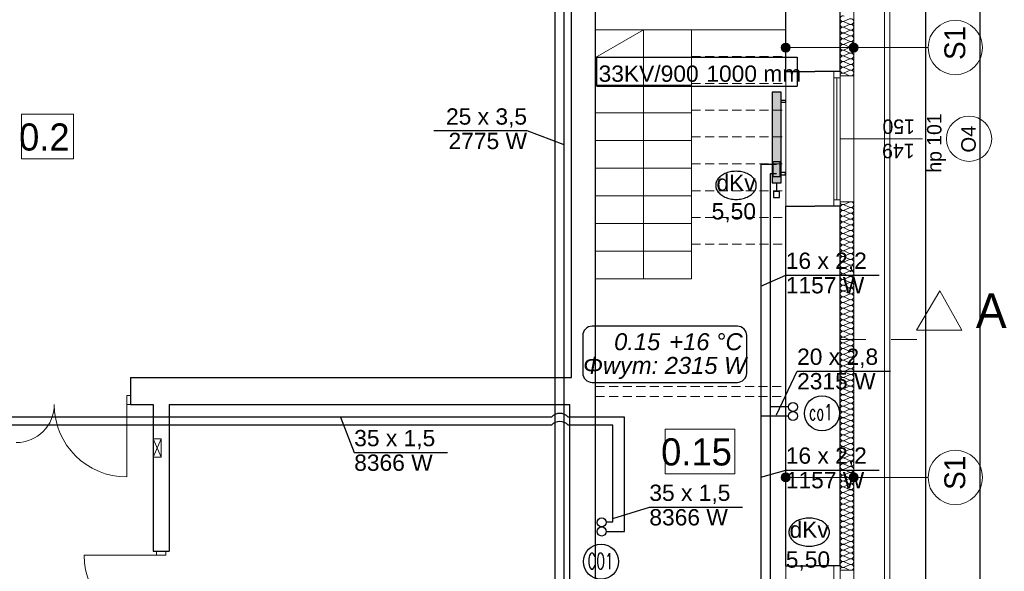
# Model space of a CAD drawing. Header units: inches. Extents: x -515158 to -470211, y -1887 to 84268.
# Tile 67 of 102: x -481080 to -470211, y 36876 to 42969. Entities that reach past the tile are written whole.
import ezdxf
from ezdxf.lldxf.tags import DXFTag

# ---------------------------------------------------------------- set-up
doc = ezdxf.new("R2010")
doc.units = ezdxf.units.IN
doc.header["$MEASUREMENT"] = 0
doc.linetypes.add('Dashed', pattern=[564.444447, 282.222223, -282.222223])
doc.linetypes.add('Krawędzie ukryte', pattern=[150, 100, -50])
for name, color, linetype in [('#opisy', 7, 'Continuous'), ('_TABELA', 7, 'Continuous'), ('IS_Text_Armatury_podłączeniowej_grz._dolnozas.', 7, 'Continuous'), ('IS_Text_Armatury_Therm', 7, 'Continuous'), ('IS_Text_Konstrukcji', 7, 'Continuous'), ('IS_Text_Odbiornikow_Therm', 7, 'Continuous')]:
    doc.layers.add(name, color=color, linetype=linetype)
for name, color, linetype, lineweight in [('#podkład', 252, 'Continuous', 9), ('Arch ocieplenie_Nr_Pióra__9', 252, 'Continuous', 9), ('Arch opisy okien_Nr_Pióra__9', 252, 'Continuous', 9), ('Arch opisy_Nr_Pióra__1', 252, 'Continuous', 25), ('Arch opisy_Nr_Pióra__21', 252, 'Continuous', 9), ('Arch opisy_Nr_Pióra__9', 252, 'Continuous', 9), ('Arch teren_Nr_Pióra__5', 252, 'Continuous', 13), ('Arch wykończenie_Nr_Pióra__3', 252, 'Continuous', 18), ('INSTALACJA IE_Nr_Pióra__88', 252, 'Continuous', 20), ('INWENT OPISY_Nr_Pióra__21', 252, 'Continuous', 9), ('INWENT OPISY_Nr_Pióra__41', 252, 'Continuous', 15), ('INWENT. DRZWI_Nr_Pióra__5', 252, 'Continuous', 13), ('INWENT. OKNA_Nr_Pióra__21', 252, 'Continuous', 9), ('INWENT. OKNA_Nr_Pióra__5', 252, 'Continuous', 13), ('INWENT.ŚCIANY_Nr_Pióra__1', 252, 'Continuous', 25), ('INWENT.ŚCIANY_Nr_Pióra__21', 252, 'Continuous', 9), ('Istniejące schody_Nr_Pióra__5', 252, 'Continuous', 13), ('Istniejące stropy_Nr_Pióra__5', 252, 'Continuous', 13)]:
    doc.layers.add(name, color=color, linetype=linetype, lineweight=lineweight)
for name, color, linetype, true_color in [('IS_Armatura_podłączeniowa_grz._dolnozas.', 7, 'SOLID', 0x000000), ('IS_Armatura_Therm', 7, 'SOLID', 0x000000), ('IS_Grafika', 7, 'SOLID', 0x000000), ('IS_Grzejniki_Plan_rzut', 7, 'SOLID', 0x000000), ('IS_Opisy_działek_Therm', 7, 'SOLID', 0x000000), ('IS_Powrót', 5, 'DASH', 0x0000ff), ('IS_Zasilanie', 1, 'SOLID', 0xff0000)]:
    doc.layers.add(name, color=color, linetype=linetype, true_color=true_color)
doc.styles.add('GENERATED_STYLE_10', font='arial.ttf')
doc.styles.add('GENERATED_STYLE_4', font='txt')
doc.styles.add('GENERATED_STYLE_7', font='txt')
doc.styles.add('ROMANS', font='romans', dxfattribs={"width": 0.8})
tags = doc.linetypes.add('DASH', pattern=[15, 10, -5]).pattern_tags.tags
tags[6:7] = [DXFTag(74, 4), DXFTag(75, 0), DXFTag(340, '0'), DXFTag(46, 0.0), DXFTag(50, 0.0), DXFTag(44, 0.0), DXFTag(45, 0.0)]
tags[4:5] = [DXFTag(74, 4), DXFTag(75, 0), DXFTag(340, '0'), DXFTag(46, 0.0), DXFTag(50, 0.0), DXFTag(44, 0.0), DXFTag(45, 0.0)]
tags = doc.linetypes.add('DASHDOT', pattern=[20, 10, -5, 0, -5]).pattern_tags.tags
tags[10:11] = [DXFTag(74, 4), DXFTag(75, 0), DXFTag(340, '0'), DXFTag(46, 0.0), DXFTag(50, 0.0), DXFTag(44, 0.0), DXFTag(45, 0.0)]
tags[8:9] = [DXFTag(74, 4), DXFTag(75, 0), DXFTag(340, '0'), DXFTag(46, 0.0), DXFTag(50, 0.0), DXFTag(44, 0.0), DXFTag(45, 0.0)]
tags[6:7] = [DXFTag(74, 4), DXFTag(75, 0), DXFTag(340, '0'), DXFTag(46, 0.0), DXFTag(50, 0.0), DXFTag(44, 0.0), DXFTag(45, 0.0)]
tags[4:5] = [DXFTag(74, 4), DXFTag(75, 0), DXFTag(340, '0'), DXFTag(46, 0.0), DXFTag(50, 0.0), DXFTag(44, 0.0), DXFTag(45, 0.0)]
tags = doc.linetypes.add('DASHDOTDOT', pattern=[25, 10, -5, 0, -5, 0, -5]).pattern_tags.tags
tags[14:15] = [DXFTag(74, 4), DXFTag(75, 0), DXFTag(340, '0'), DXFTag(46, 0.0), DXFTag(50, 0.0), DXFTag(44, 0.0), DXFTag(45, 0.0)]
tags[12:13] = [DXFTag(74, 4), DXFTag(75, 0), DXFTag(340, '0'), DXFTag(46, 0.0), DXFTag(50, 0.0), DXFTag(44, 0.0), DXFTag(45, 0.0)]
tags[10:11] = [DXFTag(74, 4), DXFTag(75, 0), DXFTag(340, '0'), DXFTag(46, 0.0), DXFTag(50, 0.0), DXFTag(44, 0.0), DXFTag(45, 0.0)]
tags[8:9] = [DXFTag(74, 4), DXFTag(75, 0), DXFTag(340, '0'), DXFTag(46, 0.0), DXFTag(50, 0.0), DXFTag(44, 0.0), DXFTag(45, 0.0)]
tags[6:7] = [DXFTag(74, 4), DXFTag(75, 0), DXFTag(340, '0'), DXFTag(46, 0.0), DXFTag(50, 0.0), DXFTag(44, 0.0), DXFTag(45, 0.0)]
tags[4:5] = [DXFTag(74, 4), DXFTag(75, 0), DXFTag(340, '0'), DXFTag(46, 0.0), DXFTag(50, 0.0), DXFTag(44, 0.0), DXFTag(45, 0.0)]
tags = doc.linetypes.add('SOLID', pattern=[10, 10, 0]).pattern_tags.tags
tags[6:7] = [DXFTag(74, 4), DXFTag(75, 0), DXFTag(340, '0'), DXFTag(46, 0.0), DXFTag(50, 0.0), DXFTag(44, 0.0), DXFTag(45, 0.0)]
tags[4:5] = [DXFTag(74, 4), DXFTag(75, 0), DXFTag(340, '0'), DXFTag(46, 0.0), DXFTag(50, 0.0), DXFTag(44, 0.0), DXFTag(45, 0.0)]

# ---------------------------------------------------------------- blocks, each defined once
blk = doc.blocks.new('parter')
at = {"layer": 'Arch opisy_Nr_Pióra__21', "linetype": 'Continuous'}
for points in [[(-472573, 42661), (-472577, 42680), (-472588, 42696), (-472604, 42707), (-472623, 42711), (-472642, 42707), (-472659, 42696), (-472670, 42680), (-472673, 42661), (-472670, 42641), (-472659, 42625), (-472642, 42614), (-472623, 42611), (-472604, 42614), (-472588, 42625), (-472577, 42641)], [(-471823, 42661), (-471827, 42680), (-471838, 42696), (-471854, 42707), (-471873, 42711), (-471892, 42707), (-471909, 42696), (-471920, 42680), (-471923, 42661), (-471920, 42641), (-471909, 42625), (-471892, 42614), (-471873, 42611), (-471854, 42614), (-471838, 42625), (-471827, 42641)], [(-472573, 37913), (-472577, 37932), (-472588, 37948), (-472604, 37959), (-472623, 37963), (-472642, 37959), (-472659, 37948), (-472670, 37932), (-472673, 37913), (-472670, 37894), (-472659, 37878), (-472642, 37867), (-472623, 37863), (-472604, 37867), (-472588, 37878), (-472577, 37894)], [(-471823, 37913), (-471827, 37932), (-471838, 37948), (-471854, 37959), (-471873, 37963), (-471892, 37959), (-471909, 37948), (-471920, 37932), (-471923, 37913), (-471920, 37894), (-471909, 37878), (-471892, 37867), (-471873, 37863), (-471854, 37867), (-471838, 37878), (-471827, 37894)]]:
    blk.add_hatch(color=252, dxfattribs=at).paths.add_polyline_path(points, flags=0)
at = {"color": 252}
for p, q in [((-481060, 41431), (-481060, 41925)), ((-481060, 41925), (-480484, 41925)), ((-480484, 41925), (-480484, 41431)), ((-480484, 41431), (-481060, 41431)), ((-473955, 37953), (-473955, 38447)), ((-473955, 38447), (-473187, 38447)), ((-473187, 38447), (-473187, 37953)), ((-473187, 37953), (-473955, 37953))]:
    blk.add_line(p, q, dxfattribs=at)
at = {"layer": 'Arch ocieplenie_Nr_Pióra__9', "color": 252, "linetype": 'Continuous'}
for p, q in [((-471979, 42951), (-471918, 42977)), ((-471918, 42919), (-471979, 42946)), ((-471979, 42888), (-471918, 42914)), ((-471918, 42856), (-471979, 42883)), ((-471979, 42825), (-471918, 42851)), ((-471918, 42793), (-471979, 42819)), ((-471979, 42761), (-471918, 42788)), ((-471918, 42730), (-471979, 42756)), ((-471979, 42698), (-471918, 42724)), ((-471918, 42667), (-471979, 42693)), ((-471979, 42635), (-471918, 42661)), ((-471918, 42603), (-471979, 42630)), ((-471979, 42572), (-471918, 42598)), ((-471918, 42540), (-471979, 42566)), ((-471979, 42508), (-471918, 42535)), ((-471918, 42477), (-471979, 42503)), ((-471979, 42445), (-471918, 42471)), ((-471918, 42414), (-471979, 42440)), ((-471979, 42382), (-471918, 42408)), ((-471918, 42350), (-471979, 42377)), ((-471979, 40929), (-471918, 40955)), ((-471918, 40897), (-471979, 40923)), ((-471979, 40865), (-471918, 40891)), ((-471918, 40833), (-471979, 40860)), ((-471979, 40801), (-471918, 40828)), ((-471918, 40770), (-471979, 40796)), ((-471979, 40738), (-471918, 40764)), ((-471918, 40706), (-471979, 40732)), ((-471979, 40674), (-471918, 40701)), ((-471918, 40642), (-471979, 40669)), ((-471979, 40611), (-471918, 40637)), ((-471918, 40579), (-471979, 40605)), ((-471979, 40547), (-471918, 40573)), ((-471918, 40515), (-471979, 40542)), ((-471979, 40483), (-471918, 40510)), ((-471918, 40452), (-471979, 40478)), ((-471979, 40420), (-471918, 40446)), ((-471918, 40388), (-471979, 40414)), ((-471979, 40356), (-471918, 40383)), ((-471918, 40324), (-471979, 40351)), ((-471979, 40293), (-471918, 40319)), ((-471918, 40261), (-471979, 40287)), ((-471979, 40229), (-471918, 40255)), ((-471918, 40197), (-471979, 40224)), ((-471979, 40165), (-471918, 40192)), ((-471918, 40134), (-471979, 40160)), ((-471979, 40102), (-471918, 40128)), ((-471918, 40070), (-471979, 40096)), ((-471979, 40038), (-471918, 40065)), ((-471918, 40006), (-471979, 40033)), ((-471979, 39975), (-471918, 40001)), ((-471918, 39943), (-471979, 39969)), ((-471979, 39911), (-471918, 39937)), ((-471918, 39879), (-471979, 39906)), ((-471979, 39847), (-471918, 39874)), ((-471918, 39816), (-471979, 39842)), ((-471979, 39784), (-471918, 39810)), ((-471918, 39752), (-471979, 39778)), ((-471979, 39720), (-471918, 39747)), ((-471918, 39688), (-471979, 39715)), ((-471979, 39657), (-471918, 39683)), ((-471918, 39625), (-471979, 39651)), ((-471979, 39593), (-471918, 39619)), ((-471918, 39561), (-471979, 39588)), ((-471979, 39529), (-471918, 39556)), ((-471918, 39498), (-471979, 39524)), ((-471979, 39466), (-471918, 39492)), ((-471918, 39434), (-471979, 39461)), ((-471979, 39402), (-471918, 39429)), ((-471918, 39370), (-471979, 39397)), ((-471979, 39339), (-471918, 39365)), ((-471918, 39307), (-471979, 39333)), ((-471979, 39275), (-471918, 39302)), ((-471918, 39243), (-471979, 39270)), ((-471979, 39211), (-471918, 39238)), ((-471918, 39180), (-471979, 39206)), ((-471979, 39148), (-471918, 39174)), ((-471918, 39116), (-471979, 39143)), ((-471979, 39084), (-471918, 39111)), ((-471918, 39052), (-471979, 39079)), ((-471979, 39021), (-471918, 39047)), ((-471918, 38989), (-471979, 39015)), ((-471979, 38957), (-471918, 38984)), ((-471918, 38925), (-471979, 38952)), ((-471979, 38894), (-471918, 38920)), ((-471918, 38862), (-471979, 38888)), ((-471979, 38830), (-471918, 38856)), ((-471918, 38798), (-471979, 38825)), ((-471979, 38766), (-471918, 38793)), ((-471918, 38735), (-471979, 38761)), ((-471979, 38703), (-471918, 38729)), ((-471918, 38671), (-471979, 38697)), ((-471979, 38639), (-471918, 38666)), ((-471918, 38607), (-471979, 38634)), ((-471979, 38576), (-471918, 38602)), ((-471918, 38544), (-471979, 38570)), ((-471979, 38512), (-471918, 38538)), ((-471918, 38480), (-471979, 38507)), ((-471979, 38448), (-471918, 38475)), ((-471918, 38417), (-471979, 38443)), ((-471979, 38385), (-471918, 38411)), ((-471918, 38353), (-471979, 38379)), ((-471979, 38321), (-471918, 38348)), ((-471918, 38289), (-471979, 38316)), ((-471979, 38258), (-471918, 38284)), ((-471918, 38226), (-471979, 38252)), ((-471979, 38194), (-471918, 38220)), ((-471918, 38162), (-471979, 38189)), ((-471979, 38130), (-471918, 38157)), ((-471918, 38099), (-471979, 38125)), ((-471979, 38067), (-471918, 38093)), ((-471918, 38035), (-471979, 38061)), ((-471979, 38003), (-471918, 38030)), ((-471918, 37971), (-471979, 37998)), ((-471979, 37940), (-471918, 37966)), ((-471918, 37908), (-471979, 37934)), ((-471979, 37876), (-471918, 37902)), ((-471918, 37844), (-471979, 37871)), ((-471979, 37812), (-471918, 37839)), ((-471918, 37781), (-471979, 37807)), ((-471979, 37749), (-471918, 37775)), ((-471918, 37717), (-471979, 37743)), ((-471979, 37685), (-471918, 37712)), ((-471918, 37653), (-471979, 37680)), ((-471979, 37622), (-471918, 37648)), ((-471918, 37590), (-471979, 37616)), ((-471979, 37558), (-471918, 37584)), ((-471918, 37526), (-471979, 37553)), ((-471979, 37494), (-471918, 37521)), ((-471918, 37463), (-471979, 37489)), ((-471979, 37431), (-471918, 37457)), ((-471918, 37399), (-471979, 37426)), ((-471979, 37367), (-471918, 37394)), ((-471918, 37335), (-471979, 37362)), ((-471979, 37304), (-471918, 37330)), ((-471918, 37272), (-471979, 37298)), ((-471979, 37240), (-471918, 37267)), ((-471918, 37208), (-471979, 37235)), ((-471979, 37176), (-471918, 37203)), ((-471918, 37145), (-471979, 37171)), ((-471979, 37113), (-471918, 37139)), ((-471918, 37081), (-471979, 37108)), ((-471979, 37049), (-471918, 37076)), ((-471918, 37017), (-471979, 37044)), ((-471979, 36986), (-471918, 37012)), ((-471918, 36954), (-471979, 36980)), ((-471979, 36922), (-471918, 36949)), ((-471918, 36890), (-471979, 36917))]:
    blk.add_line(p, q, dxfattribs=at)
for centre, ratio, start_param, end_param in [((-471991, 42980), 0.991223, 4.299595, 8.266774), ((-471991, 42917), 0.991223, 4.299595, 8.266774), ((-471905, 42948), 0.991223, 1.158003, 5.125183), ((-471991, 42854), 0.991223, 4.299595, 8.266774), ((-471991, 42790), 0.991223, 4.299595, 8.266774), ((-471905, 42885), 0.991223, 1.158003, 5.125183), ((-471905, 42822), 0.991223, 1.158003, 5.125183), ((-471991, 42727), 0.991223, 4.299595, 8.266774), ((-471905, 42759), 0.991223, 1.158003, 5.125183), ((-471905, 42695), 0.991223, 1.158003, 5.125183), ((-471991, 42664), 0.991223, 4.299595, 8.266774), ((-471991, 42601), 0.991223, 4.299595, 8.266774), ((-471905, 42632), 0.991223, 1.158003, 5.125183), ((-471991, 42537), 0.991223, 4.299595, 8.266774), ((-471991, 42474), 0.991223, 4.299595, 8.266774), ((-471905, 42569), 0.991223, 1.158003, 5.125183), ((-471905, 42506), 0.991223, 1.158003, 5.125183), ((-471991, 42411), 0.991223, 4.299595, 8.266774), ((-471905, 42442), 0.991223, 1.158003, 5.125183), ((-471905, 42379), 0.991223, 1.158003, 5.125183), ((-471991, 42348), 0.991223, 4.299596, 6.283185), ((-471991, 40894), 0.996714, 4.299595, 8.266774), ((-471991, 40958), 0.996714, 6.283185, 8.266774), ((-471905, 40926), 0.996714, 1.158003, 5.125183), ((-471905, 40862), 0.996714, 1.158003, 5.125183), ((-471991, 40830), 0.996714, 4.299595, 8.266774), ((-471991, 40767), 0.996714, 4.299595, 8.266774), ((-471905, 40799), 0.996714, 1.158003, 5.125183), ((-471905, 40735), 0.996714, 1.158003, 5.125183), ((-471991, 40703), 0.996714, 4.299595, 8.266774), ((-471991, 40640), 0.996714, 4.299595, 8.266774), ((-471905, 40671), 0.996714, 1.158003, 5.125183), ((-471991, 40576), 0.996714, 4.299595, 8.266774), ((-471991, 40512), 0.996714, 4.299595, 8.266774), ((-471905, 40608), 0.996714, 1.158003, 5.125183), ((-471905, 40544), 0.996714, 1.158003, 5.125183), ((-471991, 40449), 0.996714, 4.299595, 8.266774), ((-471905, 40481), 0.996714, 1.158003, 5.125183), ((-471905, 40417), 0.996714, 1.158003, 5.125183), ((-471991, 40385), 0.996714, 4.299595, 8.266774), ((-471991, 40322), 0.996714, 4.299595, 8.266774), ((-471905, 40353), 0.996714, 1.158003, 5.125183), ((-471905, 40290), 0.996714, 1.158003, 5.125183), ((-471991, 40258), 0.996714, 4.299595, 8.266774), ((-471991, 40195), 0.996714, 4.299595, 8.266774), ((-471905, 40226), 0.996714, 1.158003, 5.125183), ((-471991, 40131), 0.996714, 4.299595, 8.266774), ((-471905, 40163), 0.996714, 1.158003, 5.125183), ((-471905, 40099), 0.996714, 1.158003, 5.125183), ((-471991, 40067), 0.996714, 4.299595, 8.266774), ((-471991, 40004), 0.996714, 4.299595, 8.266774), ((-471905, 40036), 0.996714, 1.158003, 5.125183), ((-471905, 39972), 0.996714, 1.158003, 5.125183), ((-471991, 39940), 0.996714, 4.299595, 8.266774), ((-471991, 39877), 0.996714, 4.299595, 8.266774), ((-471905, 39908), 0.996714, 1.158003, 5.125183), ((-471991, 39813), 0.996714, 4.299595, 8.266774), ((-471991, 39749), 0.996714, 4.299595, 8.266774), ((-471905, 39845), 0.996714, 1.158003, 5.125183), ((-471905, 39781), 0.996714, 1.158003, 5.125183), ((-471991, 39686), 0.996714, 4.299595, 8.266774), ((-471905, 39718), 0.996714, 1.158003, 5.125183), ((-471905, 39654), 0.996714, 1.158003, 5.125183), ((-471991, 39622), 0.996714, 4.299595, 8.266774), ((-471991, 39559), 0.996714, 4.299595, 8.266774), ((-471905, 39590), 0.996714, 1.158003, 5.125183), ((-471991, 39495), 0.996714, 4.299595, 8.266774), ((-471991, 39431), 0.996714, 4.299595, 8.266774), ((-471905, 39527), 0.996714, 1.158003, 5.125183), ((-471905, 39463), 0.996714, 1.158003, 5.125183), ((-471991, 39368), 0.996714, 4.299595, 8.266774), ((-471905, 39400), 0.996714, 1.158003, 5.125183), ((-471905, 39336), 0.996714, 1.158003, 5.125183), ((-471991, 39304), 0.996714, 4.299595, 8.266774), ((-471991, 39241), 0.996714, 4.299595, 8.266774), ((-471905, 39272), 0.996714, 1.158003, 5.125183), ((-471905, 39209), 0.996714, 1.158003, 5.125183), ((-471991, 39177), 0.996714, 4.299595, 8.266774), ((-471991, 39113), 0.996714, 4.299595, 8.266774), ((-471905, 39145), 0.996714, 1.158003, 5.125183), ((-471991, 39050), 0.996714, 4.299595, 8.266774), ((-471991, 38986), 0.996714, 4.299595, 8.266774), ((-471905, 39082), 0.996714, 1.158003, 5.125183), ((-471905, 39018), 0.996714, 1.158003, 5.125183), ((-471991, 38923), 0.996714, 4.299595, 8.266774), ((-471905, 38954), 0.996714, 1.158003, 5.125183), ((-471905, 38891), 0.996714, 1.158003, 5.125183), ((-471991, 38859), 0.996714, 4.299595, 8.266774), ((-471991, 38795), 0.996714, 4.299595, 8.266774), ((-471905, 38827), 0.996714, 1.158003, 5.125183), ((-471991, 38732), 0.996714, 4.299595, 8.266774), ((-471991, 38668), 0.996714, 4.299595, 8.266774), ((-471905, 38764), 0.996714, 1.158003, 5.125183), ((-471905, 38700), 0.996714, 1.158003, 5.125183), ((-471991, 38605), 0.996714, 4.299595, 8.266774), ((-471905, 38636), 0.996714, 1.158003, 5.125183), ((-471905, 38573), 0.996714, 1.158003, 5.125183), ((-471991, 38541), 0.996714, 4.299595, 8.266774), ((-471991, 38477), 0.996714, 4.299595, 8.266774), ((-471905, 38509), 0.996714, 1.158003, 5.125183), ((-471905, 38446), 0.996714, 1.158003, 5.125183), ((-471991, 38414), 0.996714, 4.299595, 8.266774), ((-471991, 38350), 0.996714, 4.299595, 8.266774), ((-471905, 38382), 0.996714, 1.158003, 5.125183), ((-471991, 38287), 0.996714, 4.299595, 8.266774), ((-471905, 38318), 0.996714, 1.158003, 5.125183), ((-471905, 38255), 0.996714, 1.158003, 5.125183), ((-471991, 38223), 0.996714, 4.299595, 8.266774), ((-471991, 38160), 0.996714, 4.299595, 8.266774), ((-471905, 38191), 0.996714, 1.158003, 5.125183), ((-471905, 38128), 0.996714, 1.158003, 5.125183), ((-471991, 38096), 0.996714, 4.299595, 8.266774), ((-471991, 38032), 0.996714, 4.299595, 8.266774), ((-471905, 38064), 0.996714, 1.158003, 5.125183), ((-471991, 37969), 0.996714, 4.299595, 8.266774), ((-471991, 37905), 0.996714, 4.299595, 8.266774), ((-471905, 38001), 0.996714, 1.158003, 5.125183), ((-471905, 37937), 0.996714, 1.158003, 5.125183), ((-471991, 37842), 0.996714, 4.299595, 8.266774), ((-471905, 37873), 0.996714, 1.158003, 5.125183), ((-471905, 37810), 0.996714, 1.158003, 5.125183), ((-471991, 37778), 0.996714, 4.299595, 8.266774), ((-471991, 37714), 0.996714, 4.299595, 8.266774), ((-471905, 37746), 0.996714, 1.158003, 5.125183), ((-471905, 37683), 0.996714, 1.158003, 5.125183), ((-471991, 37651), 0.996714, 4.299595, 8.266774), ((-471991, 37587), 0.996714, 4.299595, 8.266774), ((-471905, 37619), 0.996714, 1.158003, 5.125183), ((-471991, 37524), 0.996714, 4.299595, 8.266774), ((-471905, 37555), 0.996714, 1.158003, 5.125183), ((-471905, 37492), 0.996714, 1.158003, 5.125183), ((-471991, 37460), 0.996714, 4.299595, 8.266774), ((-471991, 37396), 0.996714, 4.299595, 8.266774), ((-471905, 37428), 0.996714, 1.158003, 5.125183), ((-471905, 37365), 0.996714, 1.158003, 5.125183), ((-471991, 37333), 0.996714, 4.299595, 8.266774), ((-471991, 37269), 0.996714, 4.299595, 8.266774), ((-471905, 37301), 0.996714, 1.158003, 5.125183), ((-471991, 37206), 0.996714, 4.299595, 8.266774), ((-471991, 37142), 0.996714, 4.299595, 8.266774), ((-471905, 37237), 0.996714, 1.158003, 5.125183), ((-471905, 37174), 0.996714, 1.158003, 5.125183), ((-471991, 37078), 0.996714, 4.299595, 8.266774), ((-471905, 37110), 0.996714, 1.158003, 5.125183), ((-471905, 37047), 0.996714, 1.158003, 5.125183), ((-471991, 37015), 0.996714, 4.299595, 8.266774), ((-471991, 36951), 0.996714, 4.299595, 8.266774), ((-471905, 36983), 0.996714, 1.158003, 5.125183), ((-471991, 36888), 0.996714, 4.299596, 6.283185), ((-471905, 36919), 0.996714, 1.158003, 5.125183)]:
    blk.add_ellipse(centre, major_axis=(-31.9, 0), ratio=ratio, start_param=start_param, end_param=end_param, dxfattribs=at)
at = {"layer": 'Arch opisy_Nr_Pióra__21', "color": 252, "linetype": 'Continuous'}
for p, q in [((-472573, 42661), (-471923, 42661)), ((-471873, 42661), (-471051, 42661)), ((-472573, 37913), (-471923, 37913)), ((-471873, 37913), (-471051, 37913))]:
    blk.add_line(p, q, dxfattribs=at)
for centre, radius in [((-470751, 42661), 300), ((-472623, 42661), 50), ((-471873, 42661), 50), ((-470751, 37913), 300), ((-472623, 37913), 50), ((-471873, 37913), 50)]:
    blk.add_circle(centre, radius, dxfattribs=at)
at = {"layer": 'Arch opisy_Nr_Pióra__9', "color": 252, "linetype": 'Continuous'}
blk.add_circle((-470600, 41653), 250, dxfattribs=at)
at = {"layer": 'Arch teren_Nr_Pióra__5', "color": 252, "linetype": 'Continuous'}
for p, q in [((-471533, 32368), (-471533, 44523)), ((-471473, 32308), (-471473, 44523))]:
    blk.add_line(p, q, dxfattribs=at)
at = {"layer": 'Arch wykończenie_Nr_Pióra__3', "color": 252, "linetype": 'Continuous'}
for p, q in [((-471873, 42348), (-471873, 45088)), ((-472023, 42348), (-471873, 42348)), ((-472023, 40958), (-471873, 40958)), ((-471873, 36888), (-471873, 40958)), ((-472023, 36888), (-471873, 36888))]:
    blk.add_line(p, q, dxfattribs=at)
at = {"layer": 'INSTALACJA IE_Nr_Pióra__88', "color": 252, "linetype": 'Continuous'}
for p, q in [((-479518, 38138), (-479608, 38338)), ((-479608, 38138), (-479518, 38338)), ((-479608, 38338), (-479518, 38338)), ((-479608, 38138), (-479608, 38338)), ((-479518, 38338), (-479518, 38138)), ((-479518, 38138), (-479608, 38138))]:
    blk.add_line(p, q, dxfattribs=at)
at = {"layer": 'INWENT OPISY_Nr_Pióra__21', "color": 252, "linetype": 'Continuous'}
for p, q in [((-481060, 41431), (-481060, 41925)), ((-481060, 41925), (-480484, 41925)), ((-480484, 41925), (-480484, 41431)), ((-480484, 41431), (-481060, 41431)), ((-473955, 37953), (-473955, 38447)), ((-473955, 38447), (-473187, 38447)), ((-473187, 38447), (-473187, 37953)), ((-473187, 37953), (-473955, 37953))]:
    blk.add_line(p, q, dxfattribs=at)
at = {"layer": 'INWENT OPISY_Nr_Pióra__41', "color": 252, "linetype": 'Continuous'}
for p, q in [((-470923, 39974), (-471179, 39538)), ((-470679, 39538), (-470923, 39974)), ((-470679, 39538), (-471179, 39538))]:
    blk.add_line(p, q, dxfattribs=at)
at = {"layer": 'INWENT OPISY_Nr_Pióra__41', "color": 252, "linetype": 'Dashed'}
blk.add_line((-472023, 39438), (-470923, 39438), dxfattribs=at)
at = {"layer": 'INWENT. DRZWI_Nr_Pióra__5', "color": 252, "linetype": 'Continuous'}
for p, q in [((-479898, 38818), (-479858, 38818)), ((-479898, 38718), (-479898, 38818)), ((-479898, 38718), (-479898, 37918)), ((-479858, 38718), (-479898, 38718)), ((-479568, 37098), (-479568, 37053)), ((-479468, 37053), (-479468, 37098)), ((-479568, 37053), (-480368, 37053)), ((-479568, 37053), (-479468, 37053))]:
    blk.add_line(p, q, dxfattribs=at)
for centre, radius, start, end in [((-481118, 38718), 420, 270, 0), ((-479898, 38718), 800, 180, 270), ((-479568, 37053), 800, 180, 270)]:
    blk.add_arc(centre, radius, start, end, dxfattribs=at)
at = {"layer": 'INWENT. OKNA_Nr_Pióra__5', "color": 252, "linetype": 'Continuous'}
for p, q in [((-472093, 42398), (-472093, 40908)), ((-472023, 42398), (-472023, 40908)), ((-472023, 42328), (-472093, 42328)), ((-472058, 40978), (-472058, 42328)), ((-472023, 41653), (-471113, 41653)), ((-472023, 40978), (-472093, 40978)), ((-472093, 36938), (-472093, 35448)), ((-472023, 36938), (-472023, 35448))]:
    blk.add_line(p, q, dxfattribs=at)
at = {"layer": 'INWENT.ŚCIANY_Nr_Pióra__1', "color": 252, "linetype": 'Continuous'}
for p, q in [((-472023, 42398), (-472023, 44938)), ((-474988, 39018), (-474988, 44338)), ((-474723, 33468), (-474723, 44338)), ((-472623, 42398), (-472623, 44338)), ((-472623, 42398), (-472303, 42398)), ((-472023, 42398), (-472303, 42398)), ((-472623, 36938), (-472623, 40908)), ((-472623, 40908), (-472303, 40908)), ((-472023, 40908), (-472303, 40908)), ((-472023, 36938), (-472023, 40908)), ((-479858, 39018), (-474988, 39018)), ((-479858, 39018), (-479858, 38718)), ((-479858, 38718), (-479608, 38718)), ((-479608, 38718), (-479608, 37098)), ((-479428, 38718), (-475008, 38718)), ((-479428, 38718), (-479428, 37098)), ((-475008, 33468), (-475008, 38718)), ((-479608, 37098), (-479428, 37098)), ((-472623, 36938), (-472303, 36938)), ((-472023, 36938), (-472303, 36938))]:
    blk.add_line(p, q, dxfattribs=at)
at = {"layer": 'INWENT.ŚCIANY_Nr_Pióra__21', "color": 252, "linetype": 'Continuous'}
for p, q in [((-472623, 40908), (-472623, 42398)), ((-471873, 40958), (-471873, 42348)), ((-472623, 35448), (-472623, 36938)), ((-471873, 35498), (-471873, 36888))]:
    blk.add_line(p, q, dxfattribs=at)
at = {"layer": 'Istniejące schody_Nr_Pióra__5', "color": 252, "linetype": 'Continuous'}
for p, q in [((-474193, 42858), (-474723, 42552)), ((-474723, 42858), (-472623, 42858)), ((-474193, 40108), (-474193, 42858)), ((-473663, 40108), (-473663, 42858)), ((-474723, 42552), (-473663, 42552)), ((-474723, 42247), (-473663, 42247)), ((-474723, 41941), (-473663, 41941)), ((-474723, 41635), (-473663, 41635)), ((-474723, 41330), (-473663, 41330)), ((-474723, 41024), (-473663, 41024)), ((-474723, 40719), (-473663, 40719)), ((-474723, 40413), (-473663, 40413)), ((-474723, 40108), (-473663, 40108))]:
    blk.add_line(p, q, dxfattribs=at)
at = {"layer": 'Istniejące schody_Nr_Pióra__5', "color": 252, "linetype": 'Krawędzie ukryte'}
for p, q in [((-473663, 42858), (-472623, 42858)), ((-473663, 42561), (-472623, 42561)), ((-473663, 42265), (-472623, 42265)), ((-473663, 41969), (-472623, 41969)), ((-473663, 41673), (-472623, 41673)), ((-473663, 41376), (-472623, 41376)), ((-473663, 41080), (-472623, 41080)), ((-473663, 40784), (-472623, 40784)), ((-473663, 40488), (-472623, 40488))]:
    blk.add_line(p, q, dxfattribs=at)
at = {"layer": 'Istniejące stropy_Nr_Pióra__5', "color": 252, "linetype": 'Krawędzie ukryte'}
for p, q in [((-474723, 38918), (-472623, 38918)), ((-474723, 38808), (-472623, 38808))]:
    blk.add_line(p, q, dxfattribs=at)
at = {"layer": 'Arch opisy okien_Nr_Pióra__9', "color": 252, "linetype": 'Continuous', "style": 'GENERATED_STYLE_10'}
blk.add_text('O4', height=160, rotation=90, dxfattribs=at).set_placement((-470526, 41501))
at = {"layer": 'Arch opisy_Nr_Pióra__1', "color": 252, "linetype": 'Continuous', "style": 'GENERATED_STYLE_7'}
for p in [(-470642, 42524), (-470642, 37776)]:
    blk.add_text('S1', height=230, rotation=90, dxfattribs=at).set_placement(p)
at = {"layer": 'INWENT OPISY_Nr_Pióra__21', "color": 252, "linetype": 'Continuous'}
for s, height, style, p in [('0.2', 300, 'GENERATED_STYLE_4', (-481086, 41523)), ('A', 380, 'GENERATED_STYLE_7', (-470524, 39565)), ('0.15', 300, 'GENERATED_STYLE_4', (-473999, 38045))]:
    blk.add_text(s, height=height, dxfattribs=dict(at, style=style)).set_placement(p)
at = {"layer": 'INWENT. OKNA_Nr_Pióra__21', "color": 252, "linetype": 'Continuous', "style": 'GENERATED_STYLE_7'}
for s, rotation, p in [('150', 180, (-471198, 41867)), ('hp 101', 90, (-470904, 41279)), ('149', 180, (-471202, 41598))]:
    blk.add_text(s, height=160, rotation=rotation, dxfattribs=at).set_placement(p)

msp = doc.modelspace()

# ---------------------------------------------------------------- hatches: boundary and pattern name
at = {"layer": 'IS_Grzejniki_Plan_rzut', "ltscale": 10}
msp.add_hatch(color=8, dxfattribs=at).paths.add_polyline_path([(-472675, 41168), (-472675, 42168), (-472775, 42168), (-472775, 41168)])

# ---------------------------------------------------------------- linework, layer by layer
at = {"layer": '#opisy', "color": 0, "linetype": 'Continuous'}
for centre in [(-472224, 38622), (-474662, 36983)]:
    msp.add_circle(centre, 194, dxfattribs=at)
at = {"layer": '_TABELA', "color": 7}
msp.add_lwpolyline([(-512477, 50469), (-470477, 50469), (-512477, 50469), (-512477, 20769), (-470477, 20769), (-470477, 50469)], dxfattribs=at)
msp.add_lwpolyline([(-471077, 49859), (-509977, 49859), (-509977, 21379), (-471077, 21379)], close=True, dxfattribs=at)
at = {"layer": 'IS_Armatura_podłączeniowa_grz._dolnozas.', "ltscale": 10}
for p, q in [((-472685, 41398), (-472765, 41398)), ((-472765, 41398), (-472765, 41238)), ((-472685, 41238), (-472685, 41398)), ((-472765, 41238), (-472685, 41238)), ((-472685, 41238), (-472685, 41238))]:
    msp.add_line(p, q, dxfattribs=at)
at = {"layer": 'IS_Armatura_Therm', "ltscale": 10}
for p, q in [((-472725, 41168), (-472725, 41070)), ((-472757, 41070), (-472757, 41005)), ((-472692, 41070), (-472757, 41070)), ((-472757, 41005), (-472692, 41005)), ((-472692, 41005), (-472692, 41070))]:
    msp.add_line(p, q, dxfattribs=at)
at = {"layer": 'IS_Grafika', "ltscale": 10}
for centre in [(-472543, 38691), (-472543, 38591), (-474655, 37416), (-474655, 37316)]:
    msp.add_ellipse(centre, major_axis=(50, 0), ratio=1, dxfattribs=at)
for points, knots in [([(-473172, 41294), (-473183, 41294), (-473205, 41293), (-473236, 41288), (-473266, 41280), (-473294, 41270), (-473319, 41257), (-473341, 41241), (-473360, 41224), (-473376, 41205), (-473387, 41184), (-473395, 41162), (-473396, 41147), (-473396, 41139)], [0, 0, 0, 0, 33.167036, 65.15629, 95.929861, 125.438554, 153.638532, 180.511954, 206.093104, 230.501175, 253.978693, 276.929023, 299.937572, 299.937572, 299.937572, 299.937572]), ([(-472948, 41139), (-472948, 41147), (-472949, 41162), (-472957, 41184), (-472968, 41205), (-472984, 41224), (-473003, 41241), (-473025, 41257), (-473050, 41270), (-473078, 41280), (-473108, 41288), (-473139, 41293), (-473161, 41294), (-473172, 41294)], [0, 0, 0, 0, 23.008549, 45.958879, 69.436398, 93.844468, 119.425619, 146.29904, 174.499018, 204.007711, 234.781282, 266.770537, 299.937572, 299.937572, 299.937572, 299.937572]), ([(-473396, 41139), (-473396, 41131), (-473395, 41116), (-473387, 41094), (-473376, 41073), (-473360, 41054), (-473341, 41037), (-473319, 41021), (-473294, 41008), (-473266, 40998), (-473236, 40990), (-473205, 40985), (-473183, 40984), (-473172, 40984)], [0, 0, 0, 0, 23.008549, 45.958879, 69.436398, 93.844468, 119.425619, 146.29904, 174.499018, 204.007711, 234.781282, 266.770537, 299.937572, 299.937572, 299.937572, 299.937572]), ([(-473172, 40984), (-473161, 40984), (-473139, 40985), (-473108, 40990), (-473078, 40998), (-473050, 41008), (-473025, 41021), (-473003, 41037), (-472984, 41054), (-472968, 41073), (-472957, 41094), (-472949, 41116), (-472948, 41131), (-472948, 41139)], [0, 0, 0, 0, 33.167036, 65.15629, 95.929861, 125.438554, 153.638532, 180.511954, 206.093104, 230.501175, 253.978693, 276.929023, 299.937572, 299.937572, 299.937572, 299.937572]), ([(-472365, 37463), (-472376, 37463), (-472398, 37462), (-472429, 37457), (-472459, 37449), (-472487, 37439), (-472512, 37426), (-472534, 37410), (-472553, 37393), (-472569, 37374), (-472580, 37353), (-472588, 37331), (-472589, 37316), (-472589, 37308)], [0, 0, 0, 0, 33.167036, 65.15629, 95.929861, 125.438554, 153.638532, 180.511954, 206.093104, 230.501175, 253.978693, 276.929023, 299.937572, 299.937572, 299.937572, 299.937572]), ([(-472141, 37308), (-472141, 37316), (-472142, 37331), (-472150, 37353), (-472161, 37374), (-472177, 37393), (-472196, 37410), (-472218, 37426), (-472243, 37439), (-472271, 37449), (-472301, 37457), (-472332, 37462), (-472354, 37463), (-472365, 37463)], [0, 0, 0, 0, 23.008549, 45.958879, 69.436398, 93.844468, 119.425619, 146.29904, 174.499018, 204.007711, 234.781282, 266.770537, 299.937572, 299.937572, 299.937572, 299.937572]), ([(-472589, 37308), (-472589, 37300), (-472588, 37285), (-472580, 37263), (-472569, 37242), (-472553, 37223), (-472534, 37206), (-472512, 37190), (-472487, 37177), (-472459, 37167), (-472429, 37159), (-472398, 37154), (-472376, 37153), (-472365, 37153)], [0, 0, 0, 0, 23.008549, 45.958879, 69.436398, 93.844468, 119.425619, 146.29904, 174.499018, 204.007711, 234.781282, 266.770537, 299.937572, 299.937572, 299.937572, 299.937572]), ([(-472365, 37153), (-472354, 37153), (-472332, 37154), (-472301, 37159), (-472271, 37167), (-472243, 37177), (-472218, 37190), (-472196, 37206), (-472177, 37223), (-472161, 37242), (-472150, 37263), (-472142, 37285), (-472141, 37300), (-472141, 37308)], [0, 0, 0, 0, 33.167036, 65.15629, 95.929861, 125.438554, 153.638532, 180.511954, 206.093104, 230.501175, 253.978693, 276.929023, 299.937572, 299.937572, 299.937572, 299.937572])]:
    msp.add_open_spline(points, degree=3, knots=knots, dxfattribs=at)
at = {"layer": 'IS_Grzejniki_Plan_rzut', "ltscale": 10}
for p, q in [((-472675, 42168), (-472775, 42168)), ((-472775, 42168), (-472775, 41168)), ((-472675, 41168), (-472675, 42168)), ((-472675, 42080), (-472625, 42080)), ((-472625, 42080), (-472625, 42055)), ((-472625, 42055), (-472675, 42055)), ((-472625, 41280), (-472675, 41280)), ((-472675, 41255), (-472625, 41255)), ((-472625, 41255), (-472625, 41280)), ((-472775, 41168), (-472675, 41168)), ((-472675, 41168), (-472675, 41168))]:
    msp.add_line(p, q, dxfattribs=at)
at = {"layer": 'IS_Opisy_działek_Therm', "ltscale": 10}
for p, q in [((-475479, 41740), (-476509, 41740)), ((-475069, 41586), (-475479, 41740)), ((-472897, 40024), (-472623, 40147)), ((-472623, 40147), (-471593, 40147)), ((-472726, 38604), (-472498, 39087)), ((-472498, 39087), (-471468, 39087)), ((-477540, 38580), (-477387, 38188)), ((-477387, 38188), (-476357, 38188)), ((-472897, 37917), (-472623, 37995)), ((-472623, 37995), (-471593, 37995)), ((-474531, 37461), (-474129, 37584)), ((-474129, 37584), (-473099, 37584))]:
    msp.add_line(p, q, dxfattribs=at)
at = {"layer": 'IS_Powrót', "color": 5, "ltscale": 10}
for p, q in [((-475169, 33779), (-475169, 43986)), ((-472725, 41268), (-472797, 41268)), ((-472797, 41268), (-472797, 38691)), ((-472797, 38691), (-472797, 36597)), ((-472593, 38691), (-472797, 38691))]:
    msp.add_line(p, q, dxfattribs=at)
at = {"layer": 'IS_Powrót', "color": 5, "linetype": 'DASHDOT', "lineweight": 30, "ltscale": 10}
for p, q in [((-475210, 38490), (-498069, 38490)), ((-474531, 38490), (-475024, 38490)), ((-474531, 37421), (-474531, 38490)), ((-474605, 37421), (-474531, 37421))]:
    msp.add_line(p, q, dxfattribs=at)
msp.add_arc((-475117, 38405), 126, 42.5591, 137.4409, dxfattribs=at)
at = {"layer": 'IS_Text_Konstrukcji', "color": 18, "linetype": 'SOLID', "ltscale": 10, "true_color": 0x000000}
msp.add_lwpolyline([(-474761, 38963), (-473157, 38963, 0.414214), (-473054, 39066), (-473054, 39479, 0.414214), (-473157, 39583), (-474761, 39583, 0.414214), (-474864, 39479), (-474864, 39066, 0.414214), (-474761, 38963)], format="xyb", dxfattribs=at)
at = {"layer": 'IS_Text_Odbiornikow_Therm', "color": 18, "linetype": 'SOLID', "ltscale": 10, "true_color": 0x000000}
for p, q in [((-474709, 42234), (-474709, 42554)), ((-474709, 42554), (-472499, 42554)), ((-472499, 42554), (-472499, 42234)), ((-474709, 42234), (-472499, 42234))]:
    msp.add_line(p, q, dxfattribs=at)
at = {"layer": 'IS_Zasilanie', "color": 1, "ltscale": 10}
for p, q in [((-475069, 33679), (-475069, 44086)), ((-472725, 41368), (-472897, 41368)), ((-472897, 41368), (-472897, 38601)), ((-472897, 38601), (-472897, 36497)), ((-472593, 38591), (-472897, 38591))]:
    msp.add_line(p, q, dxfattribs=at)
at = {"layer": 'IS_Zasilanie', "color": 1, "linetype": 'DASHDOTDOT', "lineweight": 30, "ltscale": 10}
for p, q in [((-475210, 38580), (-498069, 38580)), ((-474403, 38580), (-475024, 38580)), ((-474403, 37316), (-474403, 38580)), ((-474605, 37316), (-474403, 37316))]:
    msp.add_line(p, q, dxfattribs=at)
msp.add_arc((-475117, 38494), 126, 42.5591, 137.4409, dxfattribs=at)

# ---------------------------------------------------------------- block references
at = {"layer": '#podkład'}
msp.add_blockref('parter', (0, 0), dxfattribs=at)

# ---------------------------------------------------------------- texts
at = {"layer": '#opisy', "color": 3, "style": 'ROMANS', "width": 0.6}
for s, p in [('co1', (-472367, 38546)), ('CO1', (-474812, 36901))]:
    msp.add_text(s, height=176.4, dxfattribs=at).set_placement(p)
at = {"layer": 'IS_Grafika', "ltscale": 10, "char_height": 180, "attachment_point": 2}
for insert in [(-473172, 41257), (-472365, 37426)]:
    msp.add_mtext('\\fArial|b0|i0;dKv', dxfattribs=dict(at, insert=insert))
at = {"layer": 'IS_Opisy_działek_Therm', "ltscale": 10, "char_height": 180}
for s, insert, attachment_point in [('\\fArial|b0|i0;25 x 3,5', (-475479, 41776), 9), ('\\fArial|b0|i0;', (-475479, 41776), 9), ('\\fArial|b0|i0;2775 W', (-475479, 41719), 3), ('\\fArial|b0|i0;', (-475479, 41719), 3), ('\\fArial|b0|i0;', (-476519, 41626), 9), ('\\fArial|b0|i0;', (-476519, 41626), 9), ('\\fArial|b0|i0;16 x 2,2', (-472623, 40183), 7), ('\\fArial|b0|i0;1157 W', (-472623, 40126), 1), ('\\fArial|b0|i0;', (-471653, 40183), 7), ('\\fArial|b0|i0;', (-471643, 40126), 1), ('\\fArial|b0|i0;', (-471583, 40033), 7), ('\\fArial|b0|i0;', (-471583, 40033), 7), ('\\fArial|b0|i0;20 x 2,8', (-472498, 39123), 7), ('\\fArial|b0|i0;2315 W', (-472498, 39066), 1), ('\\fArial|b0|i0;', (-471528, 39123), 7), ('\\fArial|b0|i0;', (-471518, 39066), 1), ('\\fArial|b0|i0;', (-471458, 38973), 7), ('\\fArial|b0|i0;', (-471458, 38973), 7), ('\\fArial|b0|i0;35 x 1,5', (-477387, 38224), 7), ('\\fArial|b0|i0;8366 W', (-477387, 38166), 1), ('\\fArial|b0|i0;', (-476417, 38224), 7), ('\\fArial|b0|i0;', (-476407, 38166), 1), ('\\fArial|b0|i0;16 x 2,2', (-472623, 38031), 7), ('\\fArial|b0|i0;', (-476347, 38074), 7), ('\\fArial|b0|i0;', (-476347, 38074), 7), ('\\fArial|b0|i0;1157 W', (-472623, 37973), 1), ('\\fArial|b0|i0;', (-471653, 38031), 7), ('\\fArial|b0|i0;', (-471643, 37973), 1), ('\\fArial|b0|i0;', (-471583, 37881), 7), ('\\fArial|b0|i0;', (-471583, 37881), 7), ('\\fArial|b0|i0;35 x 1,5', (-474129, 37620), 7), ('\\fArial|b0|i0;', (-473159, 37620), 7), ('\\fArial|b0|i0;8366 W', (-474129, 37563), 1), ('\\fArial|b0|i0;', (-473149, 37563), 1), ('\\fArial|b0|i0;', (-473089, 37470), 7), ('\\fArial|b0|i0;', (-473089, 37470), 7)]:
    msp.add_mtext(s, dxfattribs=dict(at, insert=insert, attachment_point=attachment_point))
at = {"layer": 'IS_Text_Armatury_podłączeniowej_grz._dolnozas.', "color": 18, "linetype": 'SOLID', "ltscale": 10, "true_color": 0x000000, "insert": (-472875, 41254), "char_height": 180, "attachment_point": 9}
msp.add_mtext('\\fArial|b0|i0;', dxfattribs=at)
at = {"layer": 'IS_Text_Armatury_Therm', "color": 18, "linetype": 'SOLID', "ltscale": 10, "true_color": 0x000000, "char_height": 180}
for insert, attachment_point in [((-472952, 40729), 9), ((-472623, 36883), 7)]:
    msp.add_mtext('\\fArial|b0|i0;5,50  ', dxfattribs=dict(at, insert=insert, attachment_point=attachment_point))
at = {"layer": 'IS_Text_Konstrukcji', "color": 18, "linetype": 'SOLID', "ltscale": 10, "true_color": 0x000000, "char_height": 187.2}
for s, insert, attachment_point in [('\\fArial|b0|i1;0.15', (-474009, 39316), 9), ('\\fArial|b0|i1;+16 °C', (-473909, 39316), 7), ('\\fArial|b0|i1;Φwym: 2315 W', (-473959, 39244), 2)]:
    msp.add_mtext(s, dxfattribs=dict(at, insert=insert, attachment_point=attachment_point))
at = {"layer": 'IS_Text_Odbiornikow_Therm', "color": 18, "linetype": 'SOLID', "ltscale": 10, "true_color": 0x000000, "char_height": 180, "attachment_point": 7}
for s, insert in [('\\fArial|b0|i0;33KV/900', (-474689, 42280)), ('\\fArial|b0|i0;1000 mm', (-473500, 42280))]:
    msp.add_mtext(s, dxfattribs=dict(at, insert=insert))

doc.saveas('drawing.dxf')
